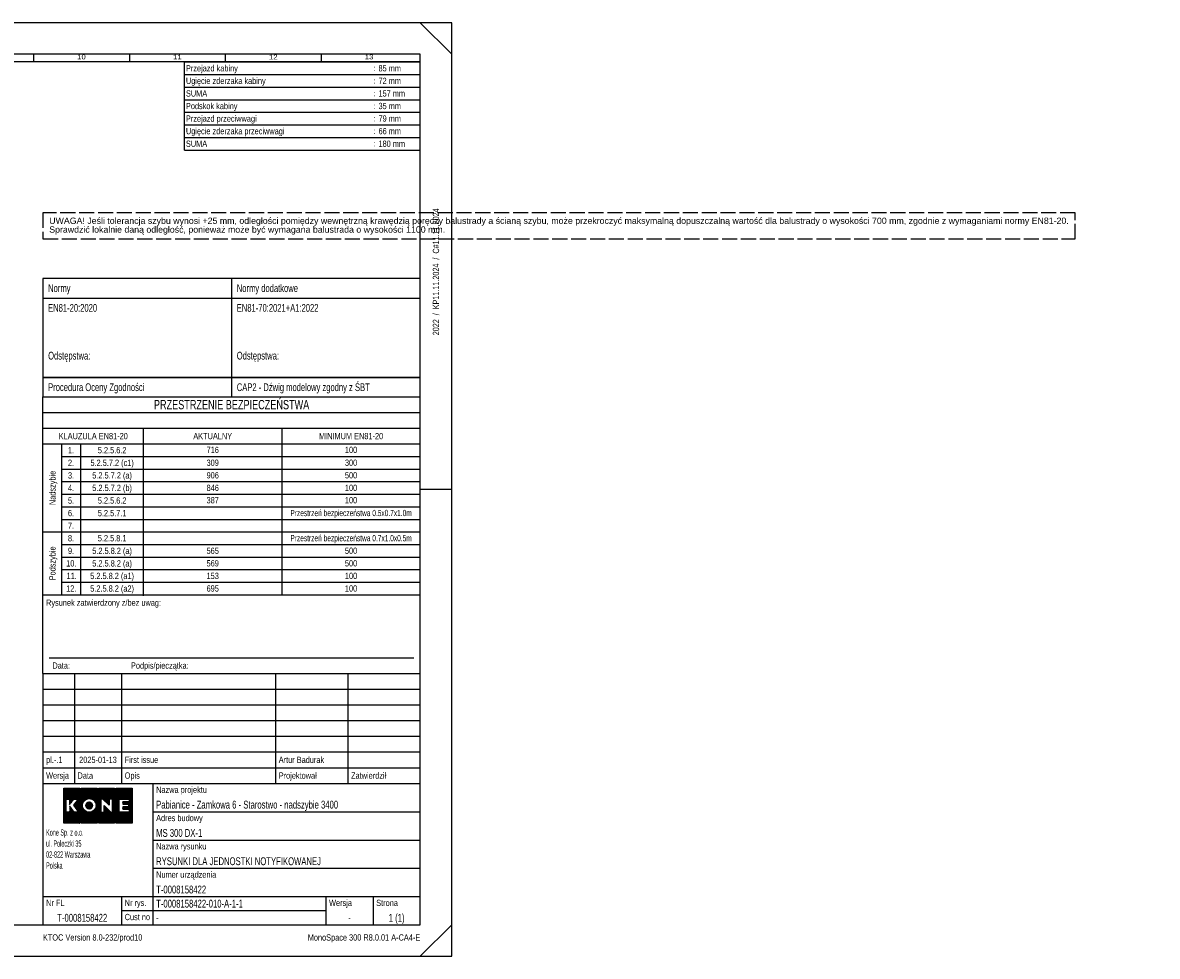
# Model space of a CAD drawing. Header units: millimetres. Extents: x 0 to 25777, y 0 to 11880.
# Tile 31 of 31: x 11342 to 25777, y 0 to 11880. Entities that reach past the tile are written whole.
import ezdxf
from ezdxf.enums import TextEntityAlignment as Align

# ---------------------------------------------------------------- set-up
doc = ezdxf.new("R2010")
doc.units = ezdxf.units.MM
doc.header["$LTSCALE"] = 16
doc.linetypes.add('ACAD_ISO02W100', pattern=[15, 12, -3])
for name, color, linetype in [('CONT_50', 5, 'Continuous'), ('DASH_25', 1, 'ACAD_ISO02W100'), ('SHEET', 1, 'Continuous'), ('TEXT_35', 2, 'Continuous')]:
    doc.layers.add(name, color=color, linetype=linetype)
doc.styles.add('Arial', font='arial.ttf')
doc.styles.add('ROMANS', font='romans.shx', dxfattribs={"width": 0.9})
doc.styles.get("Standard").update_dxf_attribs({"font": 'arial.ttf'})
doc.styles.add('Text0.7_Arial', font='arial.ttf', dxfattribs={"width": 0.7})

# ---------------------------------------------------------------- blocks, each defined once
blk = doc.blocks.new('Border')
at = {"layer": 'CONT_50', "linetype": 'Continuous'}
for p, q in [((210, 297), (210, 287)), ((420, 148.5), (410, 148.5)), ((210, 0), (210, 10))]:
    blk.add_line(p, q, dxfattribs=at)
blk.add_lwpolyline([(410, 10), (410, 287), (10, 287), (10, 10)], close=True, dxfattribs=at)
at = {"layer": 'SHEET', "linetype": 'Continuous'}
for p, q in [((0, 287), (10, 297)), ((420, 287), (410, 297)), ((43, 287), (43, 284.5)), ((73.5, 287), (73.5, 284.5)), ((104, 287), (104, 284.5)), ((134.5, 287), (134.5, 284.5)), ((165, 287), (165, 284.5)), ((195.5, 287), (195.5, 284.5)), ((226, 287), (226, 284.5)), ((256.5, 287), (256.5, 284.5)), ((287, 287), (287, 284.5)), ((317.5, 287), (317.5, 284.5)), ((348, 287), (348, 284.5)), ((378.5, 287), (378.5, 284.5)), ((410, 284.5), (12.5, 284.5)), ((12.5, 284.5), (12.5, 10)), ((12.5, 254), (10, 254)), ((12.5, 223.5), (10, 223.5)), ((12.5, 193), (10, 193)), ((12.5, 162.5), (10, 162.5)), ((12.5, 132), (10, 132)), ((7.5, 10), (7.5, 110)), ((7.5, 110), (10, 110)), ((12.5, 101.5), (10, 101.5)), ((7.5, 100), (10, 100)), ((7.5, 90), (10, 90)), ((7.5, 80), (10, 80)), ((7.5, 70), (10, 70)), ((12.5, 71), (10, 71)), ((7.5, 60), (10, 60)), ((290, 55), (410, 55)), ((290, 55), (290, 39)), ((325, 55), (325, 10)), ((7.5, 50), (10, 50)), ((325, 46), (410, 46)), ((7.5, 40), (10, 40)), ((12.5, 40.5), (10, 40.5)), ((290, 39), (290, 29)), ((325, 37), (410, 37)), ((7.5, 30), (10, 30)), ((290, 29), (290, 19)), ((325, 28), (410, 28)), ((7.5, 20), (10, 20)), ((290, 19), (410, 19)), ((290, 19), (290, 10)), ((315, 19), (315, 10)), ((380, 19), (380, 10)), ((395, 19), (395, 10)), ((380, 14.5), (315, 14.5)), ((0, 10), (10, 0)), ((10, 10), (7.5, 10)), ((420, 10), (410, 0))]:
    blk.add_line(p, q, dxfattribs=at)
blk.add_lwpolyline([(420, 0), (420, 297), (0, 297), (0, 0)], close=True, dxfattribs=at)
blk.add_circle((6.5, 125), 2.2, dxfattribs=at)
at = {"layer": 'SHEET', "width": 1.190476}
for s, p in [('1', (27.75, 286.1)), ('2', (58.25, 286.1)), ('3', (88.75, 286.1)), ('4', (119.25, 286.1)), ('5', (149.75, 286.1)), ('6', (180.25, 286.1)), ('7', (210.75, 286.1)), ('8', (241.25, 286.1)), ('9', (271.75, 286.1)), ('10', (302.25, 286.1)), ('11', (332.75, 286.1)), ('12', (363.25, 286.1)), ('13', (393.75, 286.1)), ('A', (11.25, 269.25)), ('B', (11.25, 238.75)), ('C', (11.25, 208.25)), ('D', (11.25, 177.75)), ('E', (11.25, 147.25)), ('F', (11.25, 116.75)), ('G', (11.25, 86.25)), ('H', (11.25, 55.75)), ('I', (11.25, 25.25))]:
    blk.add_text(s, height=1.5, dxfattribs=at).set_placement(p, align=Align.MIDDLE)
at = {"layer": 'SHEET', "linetype": 'Continuous', "width": 0.75}
blk.add_text('C', height=2.5, rotation=90, dxfattribs=at).set_placement((6.5, 125), align=Align.MIDDLE)
at = {"layer": 'SHEET', "linetype": 'Continuous', "style": 'ROMANS', "width": 0.9}
blk.add_text('A3', height=2.5, rotation=90, dxfattribs=at).set_placement((5.5, 60), align=Align.CENTER)
blk = doc.blocks.new('KONE-logo')
at = {"layer": 'SHEET'}
for p, q in [((-14.48, 1.99), (-9.06, 7.41)), ((-14.48, 2.25), (-9.32, 7.41)), ((-14.48, 2.52), (-9.59, 7.41)), ((-14.48, 2.79), (-9.86, 7.41)), ((-14.48, 3.06), (-10.13, 7.41)), ((-14.48, 3.33), (-10.4, 7.41)), ((-14.48, 3.6), (-10.67, 7.41)), ((-14.48, 3.86), (-10.94, 7.41)), ((-14.48, 4.13), (-11.2, 7.41)), ((-14.48, 4.4), (-11.47, 7.41)), ((-14.48, 4.67), (-11.74, 7.41)), ((-14.48, 4.94), (-12.01, 7.41)), ((-14.48, 5.21), (-12.28, 7.41)), ((-14.48, 5.48), (-12.55, 7.41)), ((-14.48, 5.74), (-12.81, 7.41)), ((-14.48, 6.01), (-13.08, 7.41)), ((-14.48, 6.28), (-13.35, 7.41)), ((-14.48, 6.55), (-13.62, 7.41)), ((-14.48, 6.82), (-13.89, 7.41)), ((-14.48, 7.09), (-14.16, 7.41)), ((-14.48, 7.35), (-14.43, 7.41)), ((-14.48, 7.41), (-7.76, 7.41)), ((-14.48, -7.41), (-14.48, 7.41)), ((-13.42, 2.78), (-8.79, 7.41)), ((-13.15, 2.78), (-8.52, 7.41)), ((-12.88, 2.78), (-8.25, 7.41)), ((-12.61, 2.78), (-7.98, 7.41)), ((-12.35, 2.78), (-7.76, 7.36)), ((-12.08, 2.78), (-7.76, 7.09)), ((-12.01, 2.58), (-7.76, 6.83)), ((-12.01, 2.31), (-7.76, 6.56)), ((-12.01, 2.04), (-7.76, 6.29)), ((-12.01, 1.77), (-7.76, 6.02)), ((-12.01, 1.5), (-7.76, 5.75)), ((-12.01, 1.23), (-7.76, 5.48)), ((-12.01, 0.97), (-7.76, 5.21)), ((-9.93, 2.78), (-7.76, 4.95)), ((-7.76, 7.41), (-7.76, -7.41)), ((-7.07, 1.08), (-0.73, 7.41)), ((-7.07, 1.35), (-1, 7.41)), ((-7.07, 1.61), (-1.27, 7.41)), ((-7.07, 1.88), (-1.54, 7.41)), ((-7.07, 2.15), (-1.81, 7.41)), ((-7.07, 2.42), (-2.08, 7.41)), ((-7.07, 2.69), (-2.34, 7.41)), ((-7.07, 2.96), (-2.61, 7.41)), ((-7.07, 3.23), (-2.88, 7.41)), ((-7.07, 3.49), (-3.15, 7.41)), ((-7.07, 3.76), (-3.42, 7.41)), ((-7.07, 4.03), (-3.69, 7.41)), ((-7.07, 4.3), (-3.95, 7.41)), ((-7.07, 4.57), (-4.22, 7.41)), ((-7.07, 4.84), (-4.49, 7.41)), ((-7.07, 5.1), (-4.76, 7.41)), ((-7.07, 5.37), (-5.03, 7.41)), ((-7.07, 5.64), (-5.3, 7.41)), ((-7.07, 5.91), (-5.57, 7.41)), ((-7.07, 6.18), (-5.83, 7.41)), ((-7.07, 6.45), (-6.1, 7.41)), ((-7.07, 6.72), (-6.37, 7.41)), ((-7.07, 6.98), (-6.64, 7.41)), ((-7.07, 7.25), (-6.91, 7.41)), ((-7.07, 7.41), (-0.35, 7.41)), ((-7.07, -7.41), (-7.07, 7.41)), ((-5.6, 2.27), (-0.46, 7.41)), ((-4.87, 2.74), (-0.35, 7.26)), ((-4.45, 2.89), (-0.35, 6.99)), ((-4.11, 2.96), (-0.35, 6.72)), ((-3.82, 2.98), (-0.35, 6.45)), ((-3.55, 2.98), (-0.35, 6.19)), ((-3.3, 2.96), (-0.35, 5.92)), ((-3.08, 2.92), (-0.35, 5.65)), ((-2.86, 2.87), (-0.35, 5.38)), ((-2.66, 2.8), (-0.35, 5.11)), ((-2.47, 2.72), (-0.35, 4.84)), ((-0.35, 7.41), (-0.35, -7.41)), ((0.35, 2.05), (5.71, 7.41)), ((0.35, 2.32), (5.44, 7.41)), ((0.35, 2.59), (5.17, 7.41)), ((0.35, 2.85), (4.91, 7.41)), ((0.35, 3.12), (4.64, 7.41)), ((0.35, 3.39), (4.37, 7.41)), ((0.35, 3.66), (4.1, 7.41)), ((0.35, 3.93), (3.83, 7.41)), ((0.35, 4.2), (3.56, 7.41)), ((0.35, 4.47), (3.29, 7.41)), ((0.35, 4.73), (3.03, 7.41)), ((0.35, 5), (2.76, 7.41)), ((0.35, 5.27), (2.49, 7.41)), ((0.35, 5.54), (2.22, 7.41)), ((0.35, 5.81), (1.95, 7.41)), ((0.35, 6.08), (1.68, 7.41)), ((0.35, 6.34), (1.41, 7.41)), ((0.35, 6.61), (1.15, 7.41)), ((0.35, 6.88), (0.88, 7.41)), ((0.35, 7.15), (0.61, 7.41)), ((0.35, 7.41), (7.07, 7.41)), ((0.35, -7.41), (0.35, 7.41)), ((1.32, 2.75), (5.98, 7.41)), ((1.59, 2.75), (6.25, 7.41)), ((1.86, 2.75), (6.52, 7.41)), ((2.11, 2.74), (6.78, 7.41)), ((2.25, 2.61), (7.05, 7.41)), ((2.39, 2.48), (7.07, 7.16)), ((2.52, 2.34), (7.07, 6.89)), ((2.66, 2.21), (7.07, 6.62)), ((2.79, 2.08), (7.07, 6.35)), ((2.93, 1.95), (7.07, 6.08)), ((3.07, 1.81), (7.07, 5.82)), ((3.2, 1.68), (7.07, 5.55)), ((3.34, 1.55), (7.07, 5.28)), ((4.81, 2.75), (7.07, 5.01)), ((7.07, 7.41), (7.07, -7.41)), ((7.76, 1.68), (13.5, 7.41)), ((7.76, 1.95), (13.23, 7.41)), ((7.76, 2.21), (12.96, 7.41)), ((7.76, 2.48), (12.69, 7.41)), ((7.76, 2.75), (12.42, 7.41)), ((7.76, 3.02), (12.15, 7.41)), ((7.76, 3.29), (11.89, 7.41)), ((7.76, 3.56), (11.62, 7.41)), ((7.76, 3.83), (11.35, 7.41)), ((7.76, 4.09), (11.08, 7.41)), ((7.76, 4.36), (10.81, 7.41)), ((7.76, 4.63), (10.54, 7.41)), ((7.76, 4.9), (10.27, 7.41)), ((7.76, 5.17), (10.01, 7.41)), ((7.76, 5.44), (9.74, 7.41)), ((7.76, 5.71), (9.47, 7.41)), ((7.76, 5.97), (9.2, 7.41)), ((7.76, 6.24), (8.93, 7.41)), ((7.76, 6.51), (8.66, 7.41)), ((7.76, 6.78), (8.4, 7.41)), ((7.76, 7.05), (8.13, 7.41)), ((7.76, 7.32), (7.86, 7.41)), ((7.76, 7.41), (14.48, 7.41)), ((7.76, -7.41), (7.76, 7.41)), ((9.13, 2.78), (13.77, 7.41)), ((9.4, 2.78), (14.03, 7.41)), ((9.67, 2.78), (14.3, 7.41)), ((9.94, 2.78), (14.48, 7.32)), ((10.21, 2.78), (14.48, 7.06)), ((10.48, 2.78), (14.48, 6.79)), ((10.74, 2.78), (14.48, 6.52)), ((11.01, 2.78), (14.48, 6.25)), ((11.28, 2.78), (14.48, 5.98)), ((11.55, 2.78), (14.48, 5.71)), ((11.82, 2.78), (14.48, 5.44)), ((12.09, 2.78), (14.48, 5.18)), ((12.35, 2.78), (14.48, 4.91)), ((14.48, 7.41), (14.48, -7.41)), ((-14.48, 1.72), (-13.5, 2.69)), ((-14.48, 1.45), (-13.5, 2.43)), ((-14.48, 1.18), (-13.5, 2.16)), ((-14.48, 0.91), (-13.5, 1.89)), ((-14.48, 0.64), (-13.5, 1.62)), ((-14.48, 0.37), (-13.5, 1.35)), ((-14.48, 0.11), (-13.5, 1.08)), ((-14.48, -0.16), (-13.5, 0.82)), ((-14.48, -0.43), (-13.5, 0.55)), ((-14.48, -0.7), (-13.5, 0.28)), ((-14.48, -0.97), (-13.5, 0.01)), ((-13.5, 2.78), (-12.01, 2.78)), ((-13.5, -2.73), (-13.5, 2.78)), ((-12.01, 0.41), (-10.18, 2.78)), ((-12.01, 2.78), (-12.01, 0.41)), ((-12.01, 0.7), (-11.04, 1.67)), ((-12.01, 0.43), (-11.95, 0.49)), ((-8.43, 2.78), (-10.41, 0.21)), ((-10.41, 0.21), (-8.25, -2.73)), ((-10.39, 0.17), (-7.76, 2.8)), ((-10.28, 0.02), (-7.76, 2.53)), ((-10.18, 2.78), (-8.43, 2.78)), ((-10.16, -0.14), (-7.76, 2.26)), ((-10.05, -0.29), (-7.76, 1.99)), ((-9.93, -0.45), (-7.76, 1.72)), ((-9.82, -0.6), (-7.76, 1.46)), ((-9.71, 1.12), (-7.76, 3.07)), ((-9.71, -0.76), (-7.76, 1.19)), ((-9.66, 2.78), (-7.76, 4.68)), ((-9.59, -0.91), (-7.76, 0.92)), ((-9.48, -1.06), (-7.76, 0.65)), ((-9.39, 2.78), (-7.76, 4.41)), ((-9.36, -1.22), (-7.76, 0.38)), ((-9.25, -1.37), (-7.76, 0.11)), ((-9.12, 2.78), (-7.76, 4.14)), ((-8.86, 2.78), (-7.76, 3.87)), ((-8.81, 2.29), (-7.76, 3.34)), ((-8.59, 2.78), (-7.76, 3.6)), ((-7.07, 0.81), (-5.89, 1.98)), ((-7.07, 0.54), (-6.36, 1.25)), ((-7.07, 0.27), (-6.5, 0.84)), ((-7.07, 0), (-6.57, 0.5)), ((-7.07, -0.27), (-6.6, 0.2)), ((-5.1, 0.09), (-3.58, 1.61)), ((-5.09, -0.17), (-3.36, 1.56)), ((-5.07, 0.39), (-3.85, 1.61)), ((-5.05, -0.39), (-3.16, 1.49)), ((-4.98, -0.6), (-2.99, 1.39)), ((-4.94, 0.79), (-4.22, 1.51)), ((-4.9, -0.78), (-2.84, 1.27)), ((-4.79, -0.94), (-2.71, 1.14)), ((-4.67, -1.09), (-2.6, 0.99)), ((-4.53, -1.22), (-2.5, 0.81)), ((-4.38, -1.33), (-2.42, 0.63)), ((-4.2, -1.42), (-2.36, 0.42)), ((-4, -1.49), (-2.32, 0.18)), ((-2.3, 2.63), (-0.35, 4.58)), ((-2.13, 2.53), (-0.35, 4.31)), ((-1.97, 2.42), (-0.35, 4.04)), ((-1.82, 2.3), (-0.35, 3.77)), ((-1.68, 2.17), (-0.35, 3.5)), ((-1.54, 2.04), (-0.35, 3.23)), ((-1.42, 1.89), (-0.35, 2.96)), ((-1.31, 1.74), (-0.35, 2.7)), ((-1.2, 1.57), (-0.35, 2.43)), ((-1.1, 1.4), (-0.35, 2.16)), ((-1.02, 1.22), (-0.35, 1.89)), ((-0.94, 1.03), (-0.35, 1.62)), ((-0.88, 0.82), (-0.35, 1.35)), ((-0.84, -0.48), (-0.35, 0.01)), ((-0.83, 0.6), (-0.35, 1.09)), ((-0.8, 0.36), (-0.35, 0.82)), ((-0.8, -0.17), (-0.35, 0.28)), ((-0.79, 0.11), (-0.35, 0.55)), ((0.35, 1.78), (1.25, 2.68)), ((0.35, 1.51), (1.25, 2.41)), ((0.35, 1.24), (1.25, 2.14)), ((0.35, 0.97), (1.25, 1.88)), ((0.35, 0.71), (1.25, 1.61)), ((0.35, 0.44), (1.25, 1.34)), ((0.35, 0.17), (1.25, 1.07)), ((0.35, -0.1), (1.25, 0.8)), ((0.35, -0.37), (1.25, 0.53)), ((0.35, -0.64), (1.25, 0.27)), ((1.25, 2.75), (1.25, -2.73)), ((2.1, 2.75), (1.25, 2.75)), ((4.8, 0.13), (2.1, 2.75)), ((3.47, 1.42), (4.8, 2.74)), ((3.61, 1.28), (4.8, 2.48)), ((3.75, 1.15), (4.8, 2.21)), ((3.88, 1.02), (4.8, 1.94)), ((4.02, 0.89), (4.8, 1.67)), ((4.16, 0.76), (4.8, 1.4)), ((4.29, 0.62), (4.8, 1.13)), ((4.43, 0.49), (4.8, 0.86)), ((4.56, 0.36), (4.8, 0.6)), ((4.7, 0.23), (4.8, 0.33)), ((4.8, 2.75), (4.8, 0.13)), ((6.22, 2.75), (4.8, 2.75)), ((5.08, 2.75), (7.07, 4.74)), ((5.35, 2.75), (7.07, 4.47)), ((5.62, 2.75), (7.07, 4.2)), ((5.89, 2.75), (7.07, 3.94)), ((6.15, 2.75), (7.07, 3.67)), ((6.22, 2.55), (7.07, 3.4)), ((6.22, 2.28), (7.07, 3.13)), ((6.22, 2.01), (7.07, 2.86)), ((6.22, -2.73), (6.22, 2.75)), ((6.22, 1.74), (7.07, 2.59)), ((6.22, 1.48), (7.07, 2.33)), ((6.22, 1.21), (7.07, 2.06)), ((6.22, 0.94), (7.07, 1.79)), ((6.22, 0.67), (7.07, 1.52)), ((6.22, 0.4), (7.07, 1.25)), ((6.22, 0.13), (7.07, 0.98)), ((6.22, -0.14), (7.07, 0.71)), ((6.22, -0.4), (7.07, 0.45)), ((6.22, -0.67), (7.07, 0.18)), ((7.76, 1.41), (9.02, 2.67)), ((7.76, 1.14), (9.02, 2.4)), ((7.76, 0.87), (9.02, 2.13)), ((7.76, 0.6), (9.02, 1.87)), ((7.76, 0.34), (9.02, 1.6)), ((7.76, 0.07), (9.02, 1.33)), ((7.76, -0.2), (9.02, 1.06)), ((7.76, -0.47), (9.02, 0.79)), ((7.76, -0.74), (9.02, 0.52)), ((7.76, -1.01), (9.02, 0.25)), ((9.02, 2.78), (13.25, 2.78)), ((9.02, -2.73), (9.02, 2.78)), ((10.54, 0.7), (11.39, 1.54)), ((10.54, 0.97), (11.12, 1.54)), ((10.54, 1.24), (10.85, 1.54)), ((10.54, 1.51), (10.58, 1.54)), ((10.54, 1.54), (10.54, 0.62)), ((13.25, 1.54), (10.54, 1.54)), ((10.54, 0.62), (12.94, 0.62)), ((10.73, 0.62), (11.66, 1.54)), ((11, 0.62), (11.92, 1.54)), ((11.27, 0.62), (12.19, 1.54)), ((11.54, 0.62), (12.46, 1.54)), ((11.8, 0.62), (12.73, 1.54)), ((12.07, 0.62), (13, 1.54)), ((12.16, -1.44), (14.48, 0.88)), ((12.34, 0.62), (14.48, 2.76)), ((12.43, -1.44), (14.48, 0.61)), ((12.61, 0.62), (14.48, 2.49)), ((12.62, 2.78), (14.48, 4.64)), ((12.7, -1.44), (14.48, 0.34)), ((12.88, 0.62), (14.48, 2.22)), ((12.89, 2.78), (14.48, 4.37)), ((12.94, 0.41), (14.48, 1.95)), ((12.94, 0.14), (14.48, 1.69)), ((12.94, -0.13), (14.48, 1.42)), ((12.94, -0.4), (14.48, 1.15)), ((12.94, 0.62), (12.94, -0.57)), ((12.97, -1.44), (14.48, 0.07)), ((13.16, 2.78), (14.48, 4.1)), ((13.25, 2.6), (14.48, 3.83)), ((13.25, 2.33), (14.48, 3.57)), ((13.25, 2.06), (14.48, 3.3)), ((13.25, 1.79), (14.48, 3.03)), ((13.25, 2.78), (13.25, 1.54)), ((-14.48, -1.24), (-13.5, -0.26)), ((-14.48, -1.51), (-13.5, -0.53)), ((-14.48, -1.77), (-13.5, -0.8)), ((-14.48, -2.04), (-13.5, -1.06)), ((-14.48, -2.31), (-13.5, -1.33)), ((-14.48, -2.58), (-13.5, -1.6)), ((-14.48, -5.26), (-10.9, -1.69)), ((-14.48, -5.53), (-10.79, -1.84)), ((-14.48, -2.85), (-13.5, -1.87)), ((-14.48, -5.8), (-10.68, -1.99)), ((-14.48, -3.12), (-13.5, -2.14)), ((-14.48, -6.07), (-10.56, -2.15)), ((-14.48, -6.34), (-10.45, -2.3)), ((-14.48, -3.38), (-13.5, -2.41)), ((-14.48, -6.61), (-10.33, -2.46)), ((-14.48, -6.87), (-10.22, -2.61)), ((-14.48, -3.65), (-13.5, -2.67)), ((-14.48, -7.41), (-9.8, -2.73)), ((-14.48, -7.14), (-10.07, -2.73)), ((-14.48, -5), (-12.21, -2.73)), ((-14.48, -4.73), (-12.48, -2.73)), ((-14.48, -4.46), (-12.75, -2.73)), ((-14.48, -4.19), (-13.02, -2.73)), ((-14.48, -3.92), (-13.29, -2.73)), ((-14.21, -7.41), (-9.53, -2.73)), ((-13.95, -7.41), (-9.26, -2.73)), ((-13.68, -7.41), (-8.99, -2.73)), ((-11.99, -2.73), (-13.5, -2.73)), ((-13.41, -7.41), (-8.72, -2.73)), ((-13.14, -7.41), (-8.46, -2.73)), ((-12.87, -7.41), (-7.76, -2.3)), ((-12.6, -7.41), (-7.76, -2.57)), ((-12.33, -7.41), (-7.76, -2.84)), ((-12.07, -7.41), (-7.76, -3.11)), ((-11.99, -0.23), (-11.99, -2.73)), ((-10.13, -2.73), (-11.99, -0.23)), ((-11.99, -0.35), (-11.93, -0.3)), ((-11.99, -0.62), (-11.82, -0.45)), ((-11.99, -0.89), (-11.71, -0.61)), ((-11.99, -1.16), (-11.59, -0.76)), ((-11.99, -1.42), (-11.48, -0.92)), ((-11.99, -1.69), (-11.36, -1.07)), ((-11.99, -1.96), (-11.25, -1.22)), ((-11.99, -2.23), (-11.13, -1.38)), ((-11.99, -2.5), (-11.02, -1.53)), ((-11.8, -7.41), (-7.76, -3.38)), ((-11.53, -7.41), (-7.76, -3.65)), ((-11.26, -7.41), (-7.76, -3.91)), ((-10.99, -7.41), (-7.76, -4.18)), ((-10.72, -7.41), (-7.76, -4.45)), ((-10.46, -7.41), (-7.76, -4.72)), ((-8.25, -2.73), (-10.13, -2.73)), ((-9.14, -1.53), (-7.76, -0.15)), ((-9.02, -1.68), (-7.76, -0.42)), ((-8.91, -1.84), (-7.76, -0.69)), ((-8.79, -1.99), (-7.76, -0.96)), ((-8.68, -2.15), (-7.76, -1.23)), ((-8.57, -2.3), (-7.76, -1.5)), ((-8.45, -2.46), (-7.76, -1.77)), ((-8.34, -2.61), (-7.76, -2.03)), ((-7.07, -0.53), (-6.6, -0.07)), ((-7.07, -0.8), (-6.58, -0.31)), ((-7.07, -1.07), (-6.54, -0.54)), ((-7.07, -1.34), (-6.48, -0.75)), ((-7.07, -1.61), (-6.41, -0.95)), ((-7.07, -1.88), (-6.34, -1.14)), ((-7.07, -2.14), (-6.25, -1.32)), ((-7.07, -2.41), (-6.15, -1.49)), ((-7.07, -2.68), (-6.04, -1.65)), ((-7.07, -2.95), (-5.92, -1.8)), ((-7.07, -3.22), (-5.79, -1.94)), ((-7.07, -3.49), (-5.65, -2.07)), ((-7.07, -3.76), (-5.51, -2.2)), ((-7.07, -4.02), (-5.36, -2.31)), ((-7.07, -4.29), (-5.19, -2.42)), ((-7.07, -7.25), (-2.3, -2.47)), ((-7.07, -4.56), (-5.02, -2.51)), ((-7.07, -4.83), (-4.84, -2.6)), ((-7.07, -5.1), (-4.64, -2.67)), ((-7.07, -6.98), (-2.77, -2.68)), ((-7.07, -5.37), (-4.44, -2.74)), ((-7.07, -6.71), (-3.14, -2.78)), ((-7.07, -5.63), (-4.22, -2.78)), ((-7.07, -6.44), (-3.45, -2.82)), ((-7.07, -5.9), (-3.98, -2.82)), ((-7.07, -6.17), (-3.73, -2.83)), ((-6.97, -7.41), (-0.35, -0.79)), ((-6.7, -7.41), (-0.35, -1.06)), ((-6.43, -7.41), (-0.35, -1.33)), ((-6.16, -7.41), (-0.35, -1.6)), ((-5.89, -7.41), (-0.35, -1.87)), ((-5.62, -7.41), (-0.35, -2.14)), ((-5.35, -7.41), (-0.35, -2.41)), ((-5.09, -7.41), (-0.35, -2.67)), ((-4.82, -7.41), (-0.35, -2.94)), ((-4.55, -7.41), (-0.35, -3.21)), ((-4.28, -7.41), (-0.35, -3.48)), ((-4.01, -7.41), (-0.35, -3.75)), ((-3.76, -1.52), (-2.32, -0.09)), ((-3.74, -7.41), (-0.35, -4.02)), ((-3.47, -1.5), (-2.38, -0.41)), ((-3.47, -7.41), (-0.35, -4.28)), ((-3.21, -7.41), (-0.35, -4.55)), ((-3.01, -1.31), (-2.6, -0.9)), ((-1.14, -1.32), (-0.35, -0.53)), ((-0.94, -0.85), (-0.35, -0.26)), ((0.35, -0.9), (1.25, 0)), ((0.35, -1.17), (1.25, -0.27)), ((0.35, -1.44), (1.25, -0.54)), ((0.35, -1.71), (1.25, -0.81)), ((0.35, -1.98), (1.25, -1.08)), ((0.35, -2.25), (1.25, -1.35)), ((0.35, -5.2), (4.1, -1.45)), ((0.35, -5.47), (4.24, -1.58)), ((0.35, -2.52), (1.25, -1.61)), ((0.35, -5.74), (4.38, -1.71)), ((0.35, -6.01), (4.51, -1.84)), ((0.35, -2.78), (1.25, -1.88)), ((0.35, -6.27), (4.65, -1.97)), ((0.35, -6.54), (4.79, -2.1)), ((0.35, -3.05), (1.25, -2.15)), ((0.35, -6.81), (4.93, -2.23)), ((0.35, -7.08), (5.06, -2.36)), ((0.35, -3.32), (1.25, -2.42)), ((0.35, -7.35), (5.2, -2.49)), ((0.35, -3.59), (1.25, -2.69)), ((0.35, -4.93), (2.55, -2.73)), ((0.35, -4.66), (2.28, -2.73)), ((0.35, -4.39), (2.01, -2.73)), ((0.35, -4.13), (1.75, -2.73)), ((0.35, -3.86), (1.48, -2.73)), ((0.55, -7.41), (5.34, -2.63)), ((0.82, -7.41), (5.5, -2.73)), ((1.09, -7.41), (5.77, -2.73)), ((1.25, -2.73), (2.59, -2.73)), ((1.36, -7.41), (6.04, -2.73)), ((1.63, -7.41), (7.07, -1.97)), ((1.89, -7.41), (7.07, -2.24)), ((2.16, -7.41), (7.07, -2.51)), ((2.43, -7.41), (7.07, -2.78)), ((2.59, -0.01), (2.59, 0)), ((2.59, 0), (5.45, -2.73)), ((2.59, -2.73), (2.59, 0)), ((2.59, -0.28), (2.73, -0.13)), ((2.59, -0.54), (2.87, -0.27)), ((2.59, -0.81), (3, -0.4)), ((2.59, -1.08), (3.14, -0.53)), ((2.59, -1.35), (3.28, -0.66)), ((2.59, -1.62), (3.42, -0.79)), ((2.59, -1.89), (3.55, -0.92)), ((2.59, -2.15), (3.69, -1.05)), ((2.59, -2.42), (3.83, -1.18)), ((2.59, -2.69), (3.96, -1.31)), ((2.7, -7.41), (7.07, -3.04)), ((2.97, -7.41), (7.07, -3.31)), ((3.24, -7.41), (7.07, -3.58)), ((3.51, -7.41), (7.07, -3.85)), ((3.77, -7.41), (7.07, -4.12)), ((4.04, -7.41), (7.07, -4.39)), ((4.31, -7.41), (7.07, -4.66)), ((5.45, -2.73), (6.22, -2.73)), ((6.22, -0.94), (7.07, -0.09)), ((6.22, -1.21), (7.07, -0.36)), ((6.22, -1.48), (7.07, -0.63)), ((6.22, -1.75), (7.07, -0.9)), ((6.22, -2.01), (7.07, -1.17)), ((6.22, -2.28), (7.07, -1.43)), ((6.22, -2.55), (7.07, -1.7)), ((7.76, -1.28), (9.02, -0.01)), ((7.76, -1.54), (9.02, -0.28)), ((7.76, -1.81), (9.02, -0.55)), ((7.76, -2.08), (9.02, -0.82)), ((7.76, -2.35), (9.02, -1.09)), ((7.76, -2.62), (9.02, -1.36)), ((7.76, -2.89), (9.02, -1.62)), ((7.76, -3.15), (9.02, -1.89)), ((7.76, -3.42), (9.02, -2.16)), ((7.76, -3.69), (9.02, -2.43)), ((7.76, -3.96), (9.02, -2.7)), ((7.76, -7.18), (12.22, -2.73)), ((7.76, -6.91), (11.95, -2.73)), ((7.76, -6.65), (11.68, -2.73)), ((7.76, -6.38), (11.41, -2.73)), ((7.76, -6.11), (11.14, -2.73)), ((7.76, -5.84), (10.87, -2.73)), ((7.76, -5.57), (10.61, -2.73)), ((7.76, -5.3), (10.34, -2.73)), ((7.76, -5.03), (10.07, -2.73)), ((7.76, -4.77), (9.8, -2.73)), ((7.76, -4.5), (9.53, -2.73)), ((7.76, -4.23), (9.26, -2.73)), ((7.8, -7.41), (12.49, -2.73)), ((8.07, -7.41), (12.75, -2.73)), ((8.34, -7.41), (13.02, -2.73)), ((8.61, -7.41), (14.48, -1.54)), ((8.88, -7.41), (14.48, -1.8)), ((13.25, -2.73), (9.02, -2.73)), ((9.14, -7.41), (14.48, -2.07)), ((9.41, -7.41), (14.48, -2.34)), ((9.68, -7.41), (14.48, -2.61)), ((9.95, -7.41), (14.48, -2.88)), ((10.22, -7.41), (14.48, -3.15)), ((10.49, -7.41), (14.48, -3.42)), ((10.52, -1.21), (11.16, -0.57)), ((10.52, -0.94), (10.89, -0.57)), ((10.52, -0.67), (10.62, -0.57)), ((10.52, -0.57), (10.52, -1.44)), ((12.94, -0.57), (10.52, -0.57)), ((10.52, -1.44), (13.25, -1.44)), ((10.55, -1.44), (11.43, -0.57)), ((10.75, -7.41), (14.48, -3.68)), ((10.82, -1.44), (11.69, -0.57)), ((11.02, -7.41), (14.48, -3.95)), ((11.09, -1.44), (11.96, -0.57)), ((11.29, -7.41), (14.48, -4.22)), ((11.36, -1.44), (12.23, -0.57)), ((11.56, -7.41), (14.48, -4.49)), ((11.62, -1.44), (12.5, -0.57)), ((11.83, -7.41), (14.48, -4.76)), ((11.89, -1.44), (12.77, -0.57)), ((13.23, -1.44), (14.48, -0.19)), ((13.25, -1.7), (14.48, -0.46)), ((13.25, -1.97), (14.48, -0.73)), ((13.25, -2.23), (14.48, -1)), ((13.25, -2.5), (14.48, -1.27)), ((13.25, -1.44), (13.25, -2.73)), ((-7.76, -7.41), (-14.48, -7.41)), ((-10.19, -7.41), (-7.76, -4.99)), ((-9.92, -7.41), (-7.76, -5.26)), ((-9.65, -7.41), (-7.76, -5.52)), ((-9.38, -7.41), (-7.76, -5.79)), ((-9.11, -7.41), (-7.76, -6.06)), ((-8.84, -7.41), (-7.76, -6.33)), ((-8.58, -7.41), (-7.76, -6.6)), ((-8.31, -7.41), (-7.76, -6.87)), ((-8.04, -7.41), (-7.76, -7.14)), ((-7.77, -7.41), (-7.76, -7.4)), ((-0.35, -7.41), (-7.07, -7.41)), ((-2.94, -7.41), (-0.35, -4.82)), ((-2.67, -7.41), (-0.35, -5.09)), ((-2.4, -7.41), (-0.35, -5.36)), ((-2.13, -7.41), (-0.35, -5.63)), ((-1.86, -7.41), (-0.35, -5.9)), ((-1.6, -7.41), (-0.35, -6.16)), ((-1.33, -7.41), (-0.35, -6.43)), ((-1.06, -7.41), (-0.35, -6.7)), ((-0.79, -7.41), (-0.35, -6.97)), ((-0.52, -7.41), (-0.35, -7.24)), ((7.07, -7.41), (0.35, -7.41)), ((4.58, -7.41), (7.07, -4.92)), ((4.85, -7.41), (7.07, -5.19)), ((5.12, -7.41), (7.07, -5.46)), ((5.39, -7.41), (7.07, -5.73)), ((5.65, -7.41), (7.07, -6)), ((5.92, -7.41), (7.07, -6.27)), ((6.19, -7.41), (7.07, -6.53)), ((6.46, -7.41), (7.07, -6.8)), ((6.73, -7.41), (7.07, -7.07)), ((7, -7.41), (7.07, -7.34)), ((14.48, -7.41), (7.76, -7.41)), ((12.1, -7.41), (14.48, -5.03)), ((12.37, -7.41), (14.48, -5.29)), ((12.63, -7.41), (14.48, -5.56)), ((12.9, -7.41), (14.48, -5.83)), ((13.17, -7.41), (14.48, -6.1)), ((13.44, -7.41), (14.48, -6.37)), ((13.71, -7.41), (14.48, -6.64)), ((13.98, -7.41), (14.48, -6.91)), ((14.24, -7.41), (14.48, -7.17))]:
    blk.add_line(p, q, dxfattribs=at)
for centre, major_axis, ratio in [((-3.69, 0.08), (2.91, 0), 1), ((-3.71, 0.05), (0, 1.57), 0.887556)]:
    blk.add_ellipse(centre, major_axis=major_axis, ratio=ratio, dxfattribs=at)
blk = doc.blocks.new('Logo_KONE_A3')
at = {"xscale": 0.75, "yscale": 0.75, "zscale": 0.75}
blk.add_blockref('KONE-logo', (0, 0), dxfattribs=at)
blk = doc.blocks.new('Border1_A1_0')
at = {"layer": 'TEXT_35', "color": 2, "width": 0.7}
for tag, p in [('{DWG_PROJECTNAME}', (13040, 1880)), ('{BORDER_SITEADDRESS}', (13040, 1520)), ('{BORDER_DRAWINGTITLE}', (13040, 1160)), ('{ELEVATORNUMBERLIST@}', (13040, 800)), ('{BORDER_DRAWINGNAME}', (13040, 620)), ('{BORDER_CUSTOMREFERENCENBR$}', (13040, 440))]:
    blk.add_attdef(tag, p, '', height=100, dxfattribs=at)
for tag, p in [('{BORDER_FLNUMBER}', (12100, 440)), ('{BORDER_ISSUE}', (15500, 440)), ('{BORDER_PAGENUMBER}', (16100, 440))]:
    blk.add_attdef(tag, text='', height=100, dxfattribs=at).set_placement(p, align=Align.CENTER)
blk = doc.blocks.new('Revision_Border1_A1_0')
at = {"layer": 'TEXT_35', "width": 0.7}
for tag, p in [('{BORDER_VERSIO6}', (11640, 3500)), ('{BORDER_DESCRIPTION6}', (12640, 3500)), ('{BORDER_DESIGNED6}', (14600, 3500)), ('{BORDER_APPROVED6}', (15520, 3500)), ('{BORDER_VERSIO5}', (11640, 3300)), ('{BORDER_DESCRIPTION5}', (12640, 3300)), ('{BORDER_DESIGNED5}', (14600, 3300)), ('{BORDER_APPROVED5}', (15520, 3300)), ('{BORDER_VERSIO4}', (11640, 3100)), ('{BORDER_DESCRIPTION4}', (12640, 3100)), ('{BORDER_DESIGNED4}', (14600, 3100)), ('{BORDER_APPROVED4}', (15520, 3100)), ('{BORDER_VERSIO3}', (11640, 2900)), ('{BORDER_DESCRIPTION3}', (12640, 2900)), ('{BORDER_DESIGNED3}', (14600, 2900)), ('{BORDER_APPROVED3}', (15520, 2900)), ('{BORDER_VERSIO2}', (11640, 2700)), ('{BORDER_DESCRIPTION2}', (12640, 2700)), ('{BORDER_DESIGNED2}', (14600, 2700)), ('{BORDER_APPROVED2}', (15520, 2700)), ('{BORDER_VERSIO1}', (11640, 2500)), ('{BORDER_DESCRIPTION1}', (12640, 2500)), ('{BORDER_DESIGNED1}', (14600, 2500)), ('{BORDER_APPROVED1}', (15520, 2500))]:
    blk.add_attdef(tag, text='', height=80, dxfattribs=at).set_placement(p, align=Align.MIDDLE_LEFT)
for tag, p in [('{BORDER_DATE6}', (12300, 3500)), ('{BORDER_DATE5}', (12300, 3300)), ('{BORDER_DATE4}', (12300, 3100)), ('{BORDER_DATE3}', (12300, 2900)), ('{BORDER_DATE2}', (12300, 2700)), ('{BORDER_DATE1}', (12300, 2500))]:
    blk.add_attdef(tag, text='', height=80, dxfattribs=at).set_placement(p, align=Align.MIDDLE_CENTER)

msp = doc.modelspace()

# ---------------------------------------------------------------- linework, layer by layer
at = {"layer": 'DASH_25'}
msp.add_lwpolyline([(11600, 9128), (24732.7, 9128), (24732.7, 9460), (11600, 9460)], close=True, dxfattribs=at)
at = {"layer": 'SHEET'}
for p, q in [((13400, 11380), (16400, 11380)), ((13400, 10260), (13400, 11380)), ((16400, 10260), (16400, 11380))]:
    msp.add_line(p, q, dxfattribs=at)
at = {"layer": 'SHEET', "linetype": 'Continuous'}
for p, q in [((13400, 11220), (16400, 11220)), ((13400, 11060), (16400, 11060)), ((13400, 10900), (16400, 10900)), ((13400, 10740), (16400, 10740)), ((13400, 10580), (16400, 10580)), ((13400, 10420), (16400, 10420)), ((13400, 10260), (16400, 10260)), ((14000, 8623.1), (14000, 7366.7)), ((11600, 8376.3), (16400, 8376.3)), ((14000, 7366.7), (14000, 7119.9)), ((11600, 7119.9), (16400, 7119.9)), ((11600, 4600), (11600, 7119.9)), ((16400, 4600), (16400, 7119.9)), ((11600, 6919.9), (16400, 6919.9)), ((11600, 6719.9), (16400, 6719.9)), ((12879.9, 4589), (12879.9, 6719.9)), ((14640, 6719.9), (14640, 4600)), ((11600, 6519.9), (16400, 6519.9)), ((11840, 4600), (11840, 6519.9)), ((12080, 4600), (12080, 6519.9)), ((11840, 6360), (16400, 6360)), ((11840, 6200), (16400, 6200)), ((11840, 6040), (16400, 6040)), ((11840, 5880), (16400, 5880)), ((11840, 5720), (16400, 5720)), ((11840, 5560), (16400, 5560)), ((11600, 5400), (16400, 5400)), ((11840, 5240), (16400, 5240)), ((11840, 5080), (16400, 5080)), ((11840, 4920), (16400, 4920)), ((11840, 4760), (16400, 4760)), ((11600, 4600), (16400, 4600)), ((11600, 3600), (11600, 4600)), ((11600, 4600), (16400, 4600)), ((11680, 3800), (16320, 3800)), ((11600, 3600), (11600, 2200)), ((11600, 3600), (16400, 3600)), ((11600, 3600), (16400, 3600)), ((12000, 3600), (12000, 2200)), ((12600, 3600), (12600, 2200)), ((14560, 3600), (14560, 2200)), ((15480, 3600), (15480, 2200)), ((11600, 3400), (16400, 3400)), ((11600, 3200), (16400, 3200)), ((11600, 3000), (16400, 3000)), ((11600, 2800), (16400, 2800)), ((11600, 2600), (16400, 2600)), ((11600, 2400), (16400, 2400)), ((11600, 2200), (16400, 2200))]:
    msp.add_line(p, q, dxfattribs=at)
for points in [[(11600, 7366.7), (16400, 7366.7), (16400, 8623.1), (11600, 8623.1)], [(11600, 7119.9), (16400, 7119.9), (16400, 7366.7), (11600, 7366.7)]]:
    msp.add_lwpolyline(points, close=True, dxfattribs=at)

# ---------------------------------------------------------------- block references
at = {"layer": 'SHEET', "xscale": 40, "yscale": 40, "zscale": 40}
for name, p in [('Border', (0, 0)), ('Logo_KONE_A3', (12300, 1917.6))]:
    msp.add_blockref(name, p, dxfattribs=at)
at = {"layer": 'SHEET'}
ref = msp.add_blockref('Revision_Border1_A1_0', (0, 0), dxfattribs=at)
ref.add_attrib('{BORDER_DESIGNED1}', 'Artur Badurak', dxfattribs={"layer": 'TEXT_35', "height": 80, "style": 'Arial', "width": 0.7}).set_placement((14600, 2500), align=Align.MIDDLE_LEFT)
ref.add_attrib('{BORDER_DESCRIPTION1}', 'First issue', dxfattribs={"layer": 'TEXT_35', "height": 80, "style": 'Arial', "width": 0.7}).set_placement((12640, 2500), align=Align.MIDDLE_LEFT)
ref.add_attrib('{BORDER_DATE1}', '2025-01-13', dxfattribs={"layer": 'TEXT_35', "height": 80, "style": 'Arial', "width": 0.7}).set_placement((12300, 2500), align=Align.MIDDLE_CENTER)
ref.add_attrib('{BORDER_VERSIO1}', 'pl.-.1', dxfattribs={"layer": 'TEXT_35', "height": 80, "style": 'Arial', "width": 0.7}).set_placement((11640, 2500), align=Align.MIDDLE_LEFT)
ref = msp.add_blockref('Border1_A1_0', (0, 0), dxfattribs=at)
ref.add_attrib('{BORDER_CUSTOMREFERENCENBR$}', '-', (13040, 440), dxfattribs={"layer": 'TEXT_35', "color": 2, "height": 100, "style": 'Arial', "width": 0.7})
ref.add_attrib('{BORDER_PAGENUMBER}', '1 (1)', dxfattribs={"layer": 'TEXT_35', "color": 2, "height": 100, "style": 'Arial', "width": 0.7}).set_placement((16100, 440), align=Align.CENTER)
ref.add_attrib('{BORDER_ISSUE}', '-', dxfattribs={"layer": 'TEXT_35', "color": 2, "height": 100, "style": 'Arial', "width": 0.7}).set_placement((15500, 440), align=Align.CENTER)
ref.add_attrib('{BORDER_DRAWINGNAME}', 'T-0008158422-010-A-1-1', (13040, 620), dxfattribs={"layer": 'TEXT_35', "color": 2, "height": 100, "style": 'Arial', "width": 0.7})
ref.add_attrib('{BORDER_FLNUMBER}', 'T-0008158422', dxfattribs={"layer": 'TEXT_35', "color": 2, "height": 100, "style": 'Arial', "width": 0.7}).set_placement((12100, 440), align=Align.CENTER)
ref.add_attrib('{ELEVATORNUMBERLIST@}', 'T-0008158422', (13040, 800), dxfattribs={"layer": 'TEXT_35', "color": 2, "height": 100, "style": 'Arial', "width": 0.7})
ref.add_attrib('{BORDER_DRAWINGTITLE}', 'RYSUNKI DLA JEDNOSTKI NOTYFIKOWANEJ', (13040, 1160), dxfattribs={"layer": 'TEXT_35', "color": 2, "height": 100, "style": 'Arial', "width": 0.7})
ref.add_attrib('{BORDER_SITEADDRESS}', 'MS 300 DX-1', (13040, 1520), dxfattribs={"layer": 'TEXT_35', "color": 2, "height": 100, "style": 'Arial', "width": 0.7})
ref.add_attrib('{DWG_PROJECTNAME}', 'Pabianice - Zamkowa 6 - Starostwo - nadszybie 3400', (13040, 1880), dxfattribs={"layer": 'TEXT_35', "color": 2, "height": 100, "style": 'Arial', "width": 0.7})

# ---------------------------------------------------------------- texts
at = {"layer": 'SHEET', "linetype": 'Continuous', "style": 'Text0.7_Arial', "width": 0.75}
msp.add_text('2022  /  KP11.11.2024  /  C#11.11.2024', height=80, rotation=90, dxfattribs=at).set_placement((16600, 8710), align=Align.MIDDLE_CENTER)
at = {"layer": 'TEXT_35', "style": 'Text0.7_Arial', "width": 0.7}
for s, height, p in [('Przejazd kabiny', 80, (13419, 11300)), (':', 70, (15809, 11300)), ('85 mm', 80, (15869, 11300)), ('Ugięcie zderzaka kabiny', 80, (13419, 11140)), (':', 70, (15809, 11140)), ('72 mm', 80, (15869, 11140)), ('SUMA', 80, (13419, 10980)), (':', 70, (15809, 10980)), ('157 mm', 80, (15869, 10980)), ('Podskok kabiny', 80, (13419, 10820)), (':', 70, (15809, 10820)), ('35 mm', 80, (15869, 10820)), ('Przejazd przeciwwagi', 80, (13419, 10660)), ('79 mm', 80, (15869, 10660)), ('Ugięcie zderzaka przeciwwagi', 80, (13419, 10500)), (':', 70, (15809, 10660)), ('66 mm', 80, (15869, 10500)), (':', 70, (15809, 10500)), ('SUMA', 80, (13419, 10340)), (':', 70, (15809, 10340)), ('180 mm', 80, (15869, 10340)), ('Rysunek zatwierdzony z/bez uwag:', 80, (11640, 4500)), ('Podpis/pieczątka:', 80, (12720, 3700)), ('Data:', 80, (11720, 3700)), ('Wersja', 80, (11640, 2300)), ('Data', 80, (12040, 2300)), ('Opis', 80, (12640, 2300)), ('Projektował', 80, (14600, 2300)), ('Zatwierdził', 80, (15520, 2300))]:
    msp.add_text(s, height=height, dxfattribs=at).set_placement(p, align=Align.MIDDLE_LEFT)
at = {"layer": 'TEXT_35', "style": 'Text0.7_Arial'}
for s, p in [('UWAGA! Jeśli tolerancja szybu wynosi +25 mm, odległości pomiędzy wewnętrzną krawędzią poręczy balustrady a ścianą szybu, może przekroczyć maksymalną dopuszczalną wartość dla balustrady o wysokości 700 mm, zgodnie z wymaganiami normy EN81-20.', (11680, 9360)), ('Sprawdzić lokalnie daną odległość, ponieważ może być wymagana balustrada o wysokości 1100 mm.', (11680, 9248))]:
    msp.add_text(s, height=80, dxfattribs=at).set_placement(p, align=Align.MIDDLE_LEFT)
at = {"layer": 'TEXT_35', "style": 'Text0.7_Arial', "width": 0.7}
for s, height, p in [('Normy', 98.82, (11665.8, 8452.3)), ('Normy dodatkowe', 98.824, (14065.8, 8452.3)), ('EN81-20:2020', 98.824, (11665.8, 8201.8)), ('EN81-70:2021+A1:2022', 98.824, (14065.8, 8201.8)), ('Odstępstwa:', 98.824, (11665.8, 7593.8)), ('Odstępstwa:', 98.824, (14065.8, 7593.8)), ('Procedura Oceny Zgodności', 98.824, (11665.8, 7192.3)), ('CAP2 - Dźwig modelowy zgodny z ŚBT', 98.824, (14065.8, 7192.3)), ('KTOC Version 8.0-232/prod10', 80, (11600, 200))]:
    msp.add_text(s, height=height, dxfattribs=at).set_placement(p)
at = {"layer": 'TEXT_35', "style": 'Text0.7_Arial'}
for s, height, width, p in [('PRZESTRZENIE BEZPIECZEŃSTWA', 118.507, 0.7, (14000, 7019.9)), ('KLAUZULA EN81-20', 80.002, 0.7, (12240, 6619.9)), ('AKTUALNY', 80, 0.7, (13759.9, 6619.9)), ('MINIMUM EN81-20', 80.002, 0.7, (15520, 6619.9)), ('1.', 80, 0.7, (11957.4, 6440)), ('5.2.5.6.2', 80, 0.7, (12480, 6440)), ('716', 80, 0.7, (13759.9, 6444.1)), ('100', 80, 0.7, (15520, 6444.4)), ('2.', 80, 0.7, (11957.4, 6280)), ('5.2.5.7.2 (c1)', 80.002, 0.7, (12480, 6280)), ('309', 80, 0.7, (13759.9, 6280.8)), ('300', 80, 0.7, (15520, 6281.1)), ('3.', 80, 0.7, (11957.4, 6120)), ('5.2.5.7.2 (a)', 80.002, 0.7, (12480, 6120)), ('906', 80, 0.7, (13759.9, 6120.8)), ('500', 80, 0.7, (15520, 6121.1)), ('4.', 80, 0.7, (11957.4, 5960)), ('5.2.5.7.2 (b)', 80.002, 0.7, (12480, 5960)), ('846', 80, 0.7, (13759.9, 5960.8)), ('100', 80, 0.7, (15520, 5961.1)), ('5.', 80, 0.7, (11957.4, 5800)), ('5.2.5.6.2', 80, 0.7, (12480, 5800)), ('387', 80, 0.7, (13759.9, 5804.1)), ('100', 80, 0.7, (15520, 5804.4)), ('6.', 80, 0.7, (11957.4, 5640)), ('5.2.5.7.1', 80, 0.7, (12480, 5640)), ('Przestrzeń bezpieczeństwa 0.5x0.7x1.0m', 80.002, 0.6, (15520, 5641.1)), ('7.', 80, 0.7, (11957.4, 5480)), ('8.', 80, 0.7, (11957.4, 5320)), ('5.2.5.8.1', 80, 0.7, (12480, 5320)), ('Przestrzeń bezpieczeństwa 0.7x1.0x0.5m', 80.002, 0.6, (15520, 5321.1)), ('9.', 80, 0.7, (11957.4, 5160)), ('5.2.5.8.2 (a)', 80.002, 0.7, (12480, 5160)), ('565', 80, 0.7, (13759.9, 5160.8)), ('500', 80, 0.7, (15520, 5161.1)), ('10.', 80, 0.7, (11960, 5000)), ('5.2.5.8.2 (a)', 80.002, 0.7, (12480, 5000)), ('569', 80, 0.7, (13759.9, 5000.8)), ('500', 80, 0.7, (15520, 5001.1)), ('11.', 80, 0.7, (11965.8, 4840)), ('5.2.5.8.2 (a1)', 80.002, 0.7, (12480, 4840)), ('153', 80, 0.7, (13759.9, 4840.7)), ('100', 80, 0.7, (15520, 4841.1)), ('12.', 80, 0.7, (11960, 4680)), ('5.2.5.8.2 (a2)', 80.002, 0.7, (12480, 4680)), ('695', 80, 0.7, (13759.9, 4680.8)), ('100', 80, 0.7, (15520, 4681.1))]:
    msp.add_text(s, height=height, dxfattribs=dict(at, width=width)).set_placement(p, align=Align.MIDDLE_CENTER)
at = {"layer": 'TEXT_35', "style": 'Text0.7_Arial', "width": 0.7}
for s, p in [('Nadszybie', (11720, 5960)), ('Podszybie', (11720, 4999.9))]:
    msp.add_text(s, height=80, rotation=90, dxfattribs=at).set_placement(p, align=Align.MIDDLE_CENTER)
at = {"layer": 'TEXT_35', "style": 'Text0.7_Arial'}
for s, width, p in [('Nazwa projektu', 0.7, (13040, 2160)), ('Adres budowy', 0.7, (13040, 1800)), ('Kone Sp. z o.o.', 0.5, (11640, 1615.3)), ('ul. Poleczki 35', 0.5, (11640, 1475.3)), ('Nazwa rysunku', 0.7, (13040, 1440)), ('02-822 Warszawa', 0.5, (11640, 1335.3)), ('Polska', 0.5, (11640, 1195.3)), ('Numer urządzenia', 0.7, (13040, 1080)), ('Wersja', 0.7, (15240, 720)), ('Nr FL', 0.7, (11640, 720)), ('Nr rys.', 0.7, (12640, 720)), ('Strona', 0.7, (15840, 720)), ('Cust no', 0.7, (12640, 540))]:
    msp.add_text(s, height=80, dxfattribs=dict(at, width=width)).set_placement(p, align=Align.TOP_LEFT)
at = {"layer": 'TEXT_35', "style": 'Text0.7_Arial', "width": 0.7}
msp.add_text('MonoSpace 300 R8.0.01 A-CA4-E', height=80, dxfattribs=at).set_placement((16400, 200), align=Align.RIGHT)

doc.saveas('drawing.dxf')
